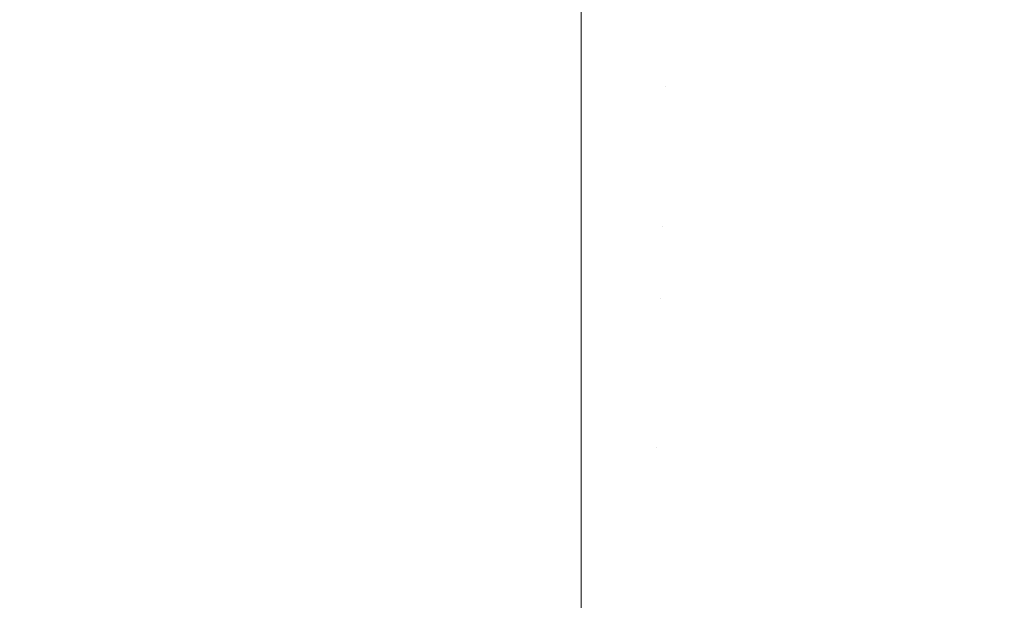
# Model space of a CAD drawing. Header units: centimetres. Extents: x -21.6 to 22.7, y 3.4 to 5.2.
# Tile 146 of 256: x -6.806 to -6.7817, y 5.1681 to 5.1824. Entities that reach past the tile are written whole.
import ezdxf

# ---------------------------------------------------------------- set-up
doc = ezdxf.new("R2010")
doc.units = ezdxf.units.CM
doc.header["$LTSCALE"] = 2.54
doc.layers.add('Lucido design-1', color=7, linetype='Continuous')

# ---------------------------------------------------------------- blocks, each defined once
blk = doc.blocks.new('Gruppo-4-1')
at = {"color": 7, "linetype": 'Continuous', "lineweight": 9}
for points, invisible_edges in [([(22.630348, 5.184551, -1872.261784), (-21.503423, 5.184551, -1872.261784), (-21.503423, 5.182127, -1872.258156), (22.630348, 5.182127, -1872.258156)], 5), ([(-6.792166, 5.184551, -1872.969244), (-6.792166, 5.182127, -1872.972872), (-21.503423, 5.182127, -1872.972872), (-21.503423, 5.18241, -1872.972448)], 10), ([(-6.790031, 5.182378, -1872.972454), (-6.792166, 5.182127, -1872.972872), (-6.792166, 5.184551, -1872.969244), (-6.78999, 5.183972, -1872.97008)], 13), ([(-6.78999, 5.183972, -1872.97008), (-6.787817, 5.183849, -1872.97008), (-6.7879, 5.182258, -1872.972454), (-6.790031, 5.182378, -1872.972454)], 15), ([(-6.785774, 5.182058, -1872.972454), (-6.7879, 5.182258, -1872.972454), (-6.787817, 5.183849, -1872.97008), (-6.78565, 5.183645, -1872.97008)], 15), ([(-6.78565, 5.183645, -1872.97008), (-6.783493, 5.183361, -1872.97008), (-6.783658, 5.181779, -1872.972454), (-6.785774, 5.182058, -1872.972454)], 15), ([(-6.781555, 5.181421, -1872.972454), (-6.783658, 5.181779, -1872.972454), (-6.783493, 5.183361, -1872.97008), (-6.781349, 5.182996, -1872.97008)], 15), ([(-6.792166, 5.182127, -1872.972872), (-6.790031, 5.182378, -1872.972454), (-6.790074, 5.180733, -1872.97476)], 11), ([(-6.790031, 5.182378, -1872.972454), (-6.7879, 5.182258, -1872.972454), (-6.787985, 5.180615, -1872.97476), (-6.790074, 5.180733, -1872.97476)], 15), ([(-6.785902, 5.180419, -1872.97476), (-6.787985, 5.180615, -1872.97476), (-6.7879, 5.182258, -1872.972454), (-6.785774, 5.182058, -1872.972454)], 15), ([(22.630348, 5.182127, -1872.258156), (-21.503423, 5.182127, -1872.258156), (-21.503423, 5.179547, -1872.254638), (22.630348, 5.179547, -1872.254638)], 5), ([(-21.503423, 5.182127, -1872.972872), (-6.792166, 5.182127, -1872.972872), (-6.792166, 5.179547, -1872.97639), (-21.503423, 5.179547, -1872.97639)], 5), ([(-6.790074, 5.180733, -1872.97476), (-6.792166, 5.179547, -1872.97639), (-6.792166, 5.182127, -1872.972872)], 9), ([(-6.785774, 5.182058, -1872.972454), (-6.783658, 5.181779, -1872.972454), (-6.783829, 5.180145, -1872.97476), (-6.785902, 5.180419, -1872.97476)], 15), ([(-6.781767, 5.179794, -1872.97476), (-6.783829, 5.180145, -1872.97476), (-6.783658, 5.181779, -1872.972454), (-6.781555, 5.181421, -1872.972454)], 15), ([(-6.781555, 5.181421, -1872.972454), (-6.779467, 5.180986, -1872.972454), (-6.779721, 5.179368, -1872.97476), (-6.781767, 5.179794, -1872.97476)], 15), ([(-6.790118, 5.179038, -1872.976999), (-6.792166, 5.179547, -1872.97639), (-6.790074, 5.180733, -1872.97476)], 11), ([(-6.790074, 5.180733, -1872.97476), (-6.787985, 5.180615, -1872.97476), (-6.788073, 5.178923, -1872.976999), (-6.790118, 5.179038, -1872.976999)], 15), ([(-6.786034, 5.178731, -1872.976999), (-6.788073, 5.178923, -1872.976999), (-6.787985, 5.180615, -1872.97476), (-6.785902, 5.180419, -1872.97476)], 15), ([(-6.785902, 5.180419, -1872.97476), (-6.783829, 5.180145, -1872.97476), (-6.784004, 5.178463, -1872.976999), (-6.786034, 5.178731, -1872.976999)], 15), ([(-6.781986, 5.17812, -1872.976999), (-6.784004, 5.178463, -1872.976999), (-6.783829, 5.180145, -1872.97476), (-6.781767, 5.179794, -1872.97476)], 15), ([(-6.781767, 5.179794, -1872.97476), (-6.779721, 5.179368, -1872.97476), (-6.779983, 5.177702, -1872.976999), (-6.781986, 5.17812, -1872.976999)], 15), ([(22.630348, 5.179547, -1872.254638), (-21.503423, 5.179547, -1872.254638), (-21.503423, 5.176816, -1872.251235), (22.630348, 5.176816, -1872.251235)], 5), ([(-6.792166, 5.179547, -1872.97639), (-6.792166, 5.176816, -1872.979793), (-21.503423, 5.176816, -1872.979793), (-21.503423, 5.179066, -1872.97699)], 10), ([(-21.503423, 5.179066, -1872.97699), (-21.503423, 5.179547, -1872.97639), (-6.792166, 5.179547, -1872.97639)], 10), ([(-6.790163, 5.177299, -1872.979168), (-6.792166, 5.176816, -1872.979793), (-6.792166, 5.179547, -1872.97639), (-6.790118, 5.179038, -1872.976999)], 13), ([(-6.790118, 5.179038, -1872.976999), (-6.788073, 5.178923, -1872.976999), (-6.788163, 5.177186, -1872.979168), (-6.790163, 5.177299, -1872.979168)], 15), ([(-6.78617, 5.176998, -1872.979168), (-6.788163, 5.177186, -1872.979168), (-6.788073, 5.178923, -1872.976999), (-6.786034, 5.178731, -1872.976999)], 15), ([(-6.786034, 5.178731, -1872.976999), (-6.784004, 5.178463, -1872.976999), (-6.784184, 5.176736, -1872.979168), (-6.78617, 5.176998, -1872.979168)], 15), ([(-6.782211, 5.176401, -1872.979168), (-6.784184, 5.176736, -1872.979168), (-6.784004, 5.178463, -1872.976999), (-6.781986, 5.17812, -1872.976999)], 15), ([(-6.781986, 5.17812, -1872.976999), (-6.779983, 5.177702, -1872.976999), (-6.780252, 5.175992, -1872.979168), (-6.782211, 5.176401, -1872.979168)], 15), ([(-6.790209, 5.175518, -1872.981267), (-6.792166, 5.176816, -1872.979793), (-6.790163, 5.177299, -1872.979168)], 11), ([(-6.790163, 5.177299, -1872.979168), (-6.788163, 5.177186, -1872.979168), (-6.788256, 5.175407, -1872.981267), (-6.790209, 5.175518, -1872.981267)], 15), ([(-6.786308, 5.175224, -1872.981267), (-6.788256, 5.175407, -1872.981267), (-6.788163, 5.177186, -1872.979168), (-6.78617, 5.176998, -1872.979168)], 15), ([(22.630348, 5.176816, -1872.251235), (-21.503423, 5.176816, -1872.251235), (-21.503423, 5.17394, -1872.247955), (22.630348, 5.17394, -1872.247955)], 5), ([(-6.792166, 5.176816, -1872.979793), (-6.792166, 5.17394, -1872.983073), (-21.503423, 5.17394, -1872.983073), (-21.503423, 5.175537, -1872.981252)], 10), ([(-21.503423, 5.175537, -1872.981252), (-21.503423, 5.176816, -1872.979793), (-6.792166, 5.176816, -1872.979793)], 10), ([(-6.792166, 5.17394, -1872.983073), (-6.792166, 5.176816, -1872.979793), (-6.790209, 5.175518, -1872.981267)], 10), ([(-6.78617, 5.176998, -1872.979168), (-6.784184, 5.176736, -1872.979168), (-6.784369, 5.174968, -1872.981267), (-6.786308, 5.175224, -1872.981267)], 15), ([(-6.782441, 5.17464, -1872.981267), (-6.784369, 5.174968, -1872.981267), (-6.784184, 5.176736, -1872.979168), (-6.782211, 5.176401, -1872.979168)], 15), ([(-6.782211, 5.176401, -1872.979168), (-6.780252, 5.175992, -1872.979168), (-6.780527, 5.174242, -1872.981267), (-6.782441, 5.17464, -1872.981267)], 15), ([(-6.790209, 5.175518, -1872.981267), (-6.790257, 5.173699, -1872.983296), (-6.792166, 5.17394, -1872.983073)], 11), ([(-6.790209, 5.175518, -1872.981267), (-6.788256, 5.175407, -1872.981267), (-6.78835, 5.173591, -1872.983296), (-6.790257, 5.173699, -1872.983296)], 15), ([(-6.78645, 5.173412, -1872.983296), (-6.78835, 5.173591, -1872.983296), (-6.788256, 5.175407, -1872.981267), (-6.786308, 5.175224, -1872.981267)], 15), ([(-6.786308, 5.175224, -1872.981267), (-6.784369, 5.174968, -1872.981267), (-6.784557, 5.173162, -1872.983296), (-6.78645, 5.173412, -1872.983296)], 15), ([(-6.782676, 5.172843, -1872.983296), (-6.784557, 5.173162, -1872.983296), (-6.784369, 5.174968, -1872.981267), (-6.782441, 5.17464, -1872.981267)], 15), ([(-6.782441, 5.17464, -1872.981267), (-6.780527, 5.174242, -1872.981267), (-6.780808, 5.172453, -1872.983296), (-6.782676, 5.172843, -1872.983296)], 15), ([(22.630348, 5.17394, -1872.247955), (-21.503423, 5.17394, -1872.247955), (-21.503423, 5.170923, -1872.244803), (22.630348, 5.170923, -1872.244803)], 5), ([(-6.792166, 5.17394, -1872.983073), (-6.792166, 5.170923, -1872.986225), (-21.503423, 5.170923, -1872.986225), (-21.503423, 5.171865, -1872.98524)], 10), ([(-21.503423, 5.171865, -1872.98524), (-21.503423, 5.17394, -1872.983073), (-6.792166, 5.17394, -1872.983073)], 10), ([(-6.790305, 5.171845, -1872.985254), (-6.792166, 5.170923, -1872.986225), (-6.792166, 5.17394, -1872.983073), (-6.790257, 5.173699, -1872.983296)], 13), ([(-6.790257, 5.173699, -1872.983296), (-6.78835, 5.173591, -1872.983296), (-6.788447, 5.17174, -1872.985254), (-6.790305, 5.171845, -1872.985254)], 15), ([(-6.786594, 5.171566, -1872.985254), (-6.788447, 5.17174, -1872.985254), (-6.78835, 5.173591, -1872.983296), (-6.78645, 5.173412, -1872.983296)], 15), ([(-6.78645, 5.173412, -1872.983296), (-6.784557, 5.173162, -1872.983296), (-6.784749, 5.171322, -1872.985254), (-6.786594, 5.171566, -1872.985254)], 15), ([(-6.782915, 5.171011, -1872.985254), (-6.784749, 5.171322, -1872.985254), (-6.784557, 5.173162, -1872.983296), (-6.782676, 5.172843, -1872.983296)], 15), ([(-6.782676, 5.172843, -1872.983296), (-6.780808, 5.172453, -1872.983296), (-6.781094, 5.170631, -1872.985254), (-6.782915, 5.171011, -1872.985254)], 15), ([(-6.790354, 5.16996, -1872.987141), (-6.792166, 5.170923, -1872.986225), (-6.790305, 5.171845, -1872.985254)], 11), ([(-6.790305, 5.171845, -1872.985254), (-6.788447, 5.17174, -1872.985254), (-6.788544, 5.169858, -1872.987141), (-6.790354, 5.16996, -1872.987141)], 15), ([(-6.78674, 5.169688, -1872.987141), (-6.788544, 5.169858, -1872.987141), (-6.788447, 5.17174, -1872.985254), (-6.786594, 5.171566, -1872.985254)], 15), ([(-6.786594, 5.171566, -1872.985254), (-6.784749, 5.171322, -1872.985254), (-6.784944, 5.169451, -1872.987141), (-6.78674, 5.169688, -1872.987141)], 15), ([(-6.783159, 5.169148, -1872.987141), (-6.784944, 5.169451, -1872.987141), (-6.784749, 5.171322, -1872.985254), (-6.782915, 5.171011, -1872.985254)], 15), ([(-6.782915, 5.171011, -1872.985254), (-6.781094, 5.170631, -1872.985254), (-6.781386, 5.168778, -1872.987141), (-6.783159, 5.169148, -1872.987141)], 15), ([(22.630348, 5.170923, -1872.244803), (-21.503423, 5.170923, -1872.244803), (-21.503423, 5.167771, -1872.241786), (22.630348, 5.167771, -1872.241786)], 5), ([(-6.792166, 5.170923, -1872.986225), (-6.792166, 5.167771, -1872.989242), (-21.503423, 5.167771, -1872.989242), (-21.503423, 5.168075, -1872.988951)], 10), ([(-21.503423, 5.168075, -1872.988951), (-21.503423, 5.170923, -1872.986225), (-6.792166, 5.170923, -1872.986225)], 10), ([(-6.790404, 5.168048, -1872.988957), (-6.792166, 5.167771, -1872.989242), (-6.792166, 5.170923, -1872.986225), (-6.790354, 5.16996, -1872.987141)], 13), ([(-6.790354, 5.16996, -1872.987141), (-6.788544, 5.169858, -1872.987141), (-6.788644, 5.167948, -1872.988957), (-6.790404, 5.168048, -1872.988957)], 15), ([(-6.786889, 5.167783, -1872.988957), (-6.788644, 5.167948, -1872.988957), (-6.788544, 5.169858, -1872.987141), (-6.78674, 5.169688, -1872.987141)], 15), ([(-6.78674, 5.169688, -1872.987141), (-6.784944, 5.169451, -1872.987141), (-6.785142, 5.167553, -1872.988957), (-6.786889, 5.167783, -1872.988957)], 15), ([(-6.783405, 5.167257, -1872.988957), (-6.785142, 5.167553, -1872.988957), (-6.784944, 5.169451, -1872.987141), (-6.783159, 5.169148, -1872.987141)], 15), ([(-6.783159, 5.169148, -1872.987141), (-6.781386, 5.168778, -1872.987141), (-6.781681, 5.166898, -1872.988957), (-6.783405, 5.167257, -1872.988957)], 15)]:
    blk.add_3dface(points, dxfattribs=dict(at, invisible_edges=invisible_edges))
blk = doc.blocks.new('Gruppo-5-1')
at = {"color": 7}
blk.add_blockref('Gruppo-4-1', (0, 0), dxfattribs=at)

msp = doc.modelspace()

# ---------------------------------------------------------------- block references
at = {"layer": 'Lucido design-1', "color": 7}
msp.add_blockref('Gruppo-5-1', (0, 0), dxfattribs=at)

doc.saveas('drawing.dxf')
